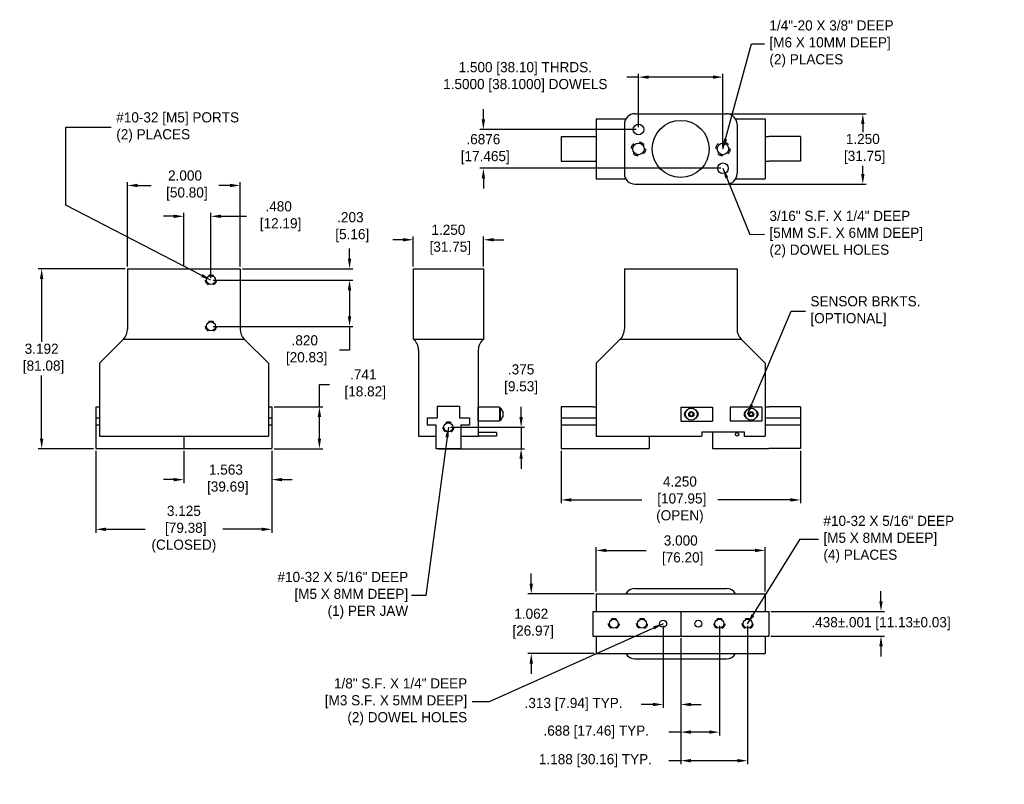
# Model space of a CAD drawing. Extents: x -2.1 to 15.4, y -2.4 to 11.2.
import ezdxf

# ---------------------------------------------------------------- set-up
doc = ezdxf.new("R2010")
doc.units = 0
doc.header["$MEASUREMENT"] = 0
doc.linetypes.add('DASHED', pattern=[0.75, 0.5, -0.25])
doc.layers.get('0').update_dxf_attribs({"linetype": 'CONTINUOUS'})
doc.layers.get('DEFPOINTS').update_dxf_attribs({"linetype": 'CONTINUOUS'})
doc.dimstyles.new('British [M]', dxfattribs={"dimscale": 0, "dimtxt": 0.18, "dimasz": 0.18, "dimexe": 0.06, "dimexo": 0.04, "dimgap": 0.06, "dimtad": 0, "dimtih": 1, "dimtoh": 1, "dimdec": 3, "dimzin": 4, "dimdsep": 46, "dimtxsty": 'Standard', "dimcen": 0.09, "dimadec": 0, "dimazin": 0, "dimtp": 0.001, "dimtm": 0.001, "dimtfac": 1, "dimtdec": 3, "dimtofl": 0, "dimtmove": 0, "dimatfit": 3, "dimfxl": 1, "dimtolj": 1, "dimtzin": 4, "dimarcsym": 0})
doc.dimstyles.get("Standard").update_dxf_attribs({"dimtxt": 0.18, "dimasz": 0.18, "dimexe": 0.18, "dimexo": 0.0625, "dimgap": 0.09, "dimtad": 0, "dimtih": 1, "dimtoh": 1, "dimdec": 4, "dimzin": 0, "dimdsep": 46, "dimtxsty": 'Standard', "dimcen": 0.09, "dimadec": 0, "dimazin": 0, "dimtfac": 1, "dimtdec": 4, "dimtofl": 0, "dimtmove": 0, "dimatfit": 3, "dimfxl": 1, "dimtolj": 1, "dimtzin": 0, "dimarcsym": 0})

# ---------------------------------------------------------------- blocks, each defined once
blk = doc.blocks.new('*D27')
at = {"color": 0, "lineweight": -2}
for p, q in [((8.896, 10.171), (8.686, 10.171)), ((8.896, 9.281), (8.896, 10.231)), ((10.216, 10.171), (9.076, 10.171)), ((10.396, 8.937), (10.396, 10.231))]:
    blk.add_line(p, q, dxfattribs=at)
at = {"color": 0}
for points in [[(9.076, 10.201), (9.076, 10.141), (8.896, 10.171)], [(10.216, 10.201), (10.216, 10.141), (10.396, 10.171)]]:
    blk.add_solid(points, dxfattribs=at)
at = {"layer": 'DEFPOINTS', "color": 0}
for p in [(10.396, 10.171), (8.896, 9.241), (10.396, 8.897)]:
    blk.add_point(p, dxfattribs=at)
at = {"color": 0, "insert": (6.886, 10.171), "char_height": 0.18, "attachment_point": 5}
blk.add_mtext('\\A1;1.500 [38.10] THRDS.\\P1.5000 [38.1000] DOWELS', dxfattribs=at)
blk = doc.blocks.new('*D28')
at = {"color": 0, "lineweight": -2}
for p, q in [((6.142, 9.421), (6.142, 9.601)), ((8.856, 9.241), (6.082, 9.241)), ((10.356, 8.554), (6.082, 8.554)), ((6.142, 8.374), (6.142, 8.194))]:
    blk.add_line(p, q, dxfattribs=at)
at = {"color": 0}
for points in [[(6.112, 9.421), (6.172, 9.421), (6.142, 9.241)], [(6.112, 8.374), (6.172, 8.374), (6.142, 8.554)]]:
    blk.add_solid(points, dxfattribs=at)
at = {"layer": 'DEFPOINTS', "color": 0}
for p in [(8.896, 9.241), (6.142, 8.554), (10.396, 8.554)]:
    blk.add_point(p, dxfattribs=at)
at = {"color": 0, "insert": (6.142, 8.893), "char_height": 0.18, "attachment_point": 5}
blk.add_mtext('\\A1;.6876\\P [17.465]', dxfattribs=at)
blk = doc.blocks.new('*D29')
at = {"color": 0, "lineweight": -2}
for p, q in [((10.498, 9.522), (12.938, 9.522)), ((12.878, 9.342), (12.878, 9.197)), ((12.878, 8.452), (12.878, 8.597)), ((10.498, 8.272), (12.938, 8.272))]:
    blk.add_line(p, q, dxfattribs=at)
at = {"color": 0}
for points in [[(12.848, 9.342), (12.908, 9.342), (12.878, 9.522)], [(12.848, 8.452), (12.908, 8.452), (12.878, 8.272)]]:
    blk.add_solid(points, dxfattribs=at)
at = {"layer": 'DEFPOINTS', "color": 0}
for p in [(10.458, 9.522), (10.458, 8.272), (12.878, 8.272)]:
    blk.add_point(p, dxfattribs=at)
at = {"color": 0, "insert": (12.878, 8.897), "char_height": 0.18, "attachment_point": 5}
blk.add_mtext('\\A1;1.250\\P [31.75]', dxfattribs=at)
blk = doc.blocks.new('*D30')
at = {"color": 0, "lineweight": -2}
for p, q in [((-0.175, 6.812), (-0.175, 8.309)), ((0.005, 8.249), (0.245, 8.249)), ((1.645, 8.249), (1.445, 8.249)), ((1.825, 6.812), (1.825, 8.309))]:
    blk.add_line(p, q, dxfattribs=at)
at = {"color": 0}
for points in [[(0.005, 8.279), (0.005, 8.219), (-0.175, 8.249)], [(1.645, 8.279), (1.645, 8.219), (1.825, 8.249)]]:
    blk.add_solid(points, dxfattribs=at)
at = {"layer": 'DEFPOINTS', "color": 0}
for p in [(-0.175, 8.249), (-0.175, 6.772), (1.825, 6.772)]:
    blk.add_point(p, dxfattribs=at)
at = {"color": 0, "insert": (0.845, 8.249), "char_height": 0.18, "attachment_point": 5}
blk.add_mtext('\\A1;2.000\\P [50.80]', dxfattribs=at)
blk = doc.blocks.new('*D31')
at = {"color": 0, "lineweight": -2}
for p, q in [((-0.215, 6.772), (-1.76, 6.772)), ((-1.7, 6.592), (-1.7, 5.476)), ((-1.7, 3.76), (-1.7, 4.876)), ((-0.778, 3.58), (-1.76, 3.58))]:
    blk.add_line(p, q, dxfattribs=at)
at = {"color": 0}
for points in [[(-1.73, 6.592), (-1.67, 6.592), (-1.7, 6.772)], [(-1.73, 3.76), (-1.67, 3.76), (-1.7, 3.58)]]:
    blk.add_solid(points, dxfattribs=at)
at = {"layer": 'DEFPOINTS', "color": 0}
for p in [(-0.175, 6.772), (-1.7, 3.58), (-0.738, 3.58)]:
    blk.add_point(p, dxfattribs=at)
at = {"color": 0, "insert": (-1.7, 5.176), "char_height": 0.18, "attachment_point": 5}
blk.add_mtext('\\A1;3.192\\P [81.08]', dxfattribs=at)
blk = doc.blocks.new('*D32')
at = {"color": 0, "lineweight": -2}
for p, q in [((8.146, 1.046), (8.146, 1.835)), ((8.326, 1.775), (9.031, 1.775)), ((10.966, 1.775), (10.261, 1.775)), ((11.146, 1.046), (11.146, 1.835))]:
    blk.add_line(p, q, dxfattribs=at)
at = {"color": 0}
for points in [[(8.326, 1.805), (8.326, 1.745), (8.146, 1.775)], [(10.966, 1.805), (10.966, 1.745), (11.146, 1.775)]]:
    blk.add_solid(points, dxfattribs=at)
at = {"layer": 'DEFPOINTS', "color": 0}
for p in [(11.146, 1.775), (8.146, 1.006), (11.146, 1.006)]:
    blk.add_point(p, dxfattribs=at)
at = {"color": 0, "insert": (9.646, 1.775), "char_height": 0.18, "attachment_point": 5}
blk.add_mtext('\\A1;3.000\\P [76.20]', dxfattribs=at)
blk = doc.blocks.new('*D33')
at = {"color": 0, "linetype": 'ByBlock'}
for p, q in [((-0.738, 3.54), (-0.738, 2.09)), ((2.387, 3.54), (2.387, 2.09)), ((-0.558, 2.15), (0.135, 2.15)), ((2.207, 2.15), (1.515, 2.15))]:
    blk.add_line(p, q, dxfattribs=at)
for points in [[(-0.558, 2.18), (-0.558, 2.12), (-0.738, 2.15)], [(2.207, 2.18), (2.207, 2.12), (2.387, 2.15)]]:
    blk.add_solid(points, dxfattribs=at)
at = {"layer": 'DEFPOINTS', "color": 0, "linetype": 'ByBlock'}
for p in [(-0.738, 3.58), (2.387, 3.58), (2.387, 2.15)]:
    blk.add_point(p, dxfattribs=at)
at = {"color": 0, "linetype": 'ByBlock', "insert": (0.825, 2.15), "char_height": 0.18, "attachment_point": 5}
blk.add_mtext('\\A1;3.125\\P [79.38]\\P(CLOSED)', dxfattribs=at)
blk = doc.blocks.new('*D34')
at = {"color": 0, "lineweight": -2}
for p, q in [((7.521, 3.54), (7.521, 2.611)), ((11.771, 3.54), (11.771, 2.611)), ((7.701, 2.671), (8.956, 2.671)), ((11.591, 2.671), (10.306, 2.671))]:
    blk.add_line(p, q, dxfattribs=at)
at = {"color": 0}
for points in [[(7.701, 2.701), (7.701, 2.641), (7.521, 2.671)], [(11.591, 2.701), (11.591, 2.641), (11.771, 2.671)]]:
    blk.add_solid(points, dxfattribs=at)
at = {"layer": 'DEFPOINTS', "color": 0}
for p in [(7.521, 3.58), (11.771, 3.58), (11.771, 2.671)]:
    blk.add_point(p, dxfattribs=at)
at = {"color": 0, "insert": (9.631, 2.671), "char_height": 0.18, "attachment_point": 5}
blk.add_mtext('\\A1;4.250\\P [107.95]\\P(OPEN)', dxfattribs=at)
blk = doc.blocks.new('*D35')
at = {"color": 0, "lineweight": -2}
for p, q in [((4.896, 6.812), (4.896, 7.346)), ((6.146, 6.812), (6.146, 7.346)), ((4.716, 7.286), (4.536, 7.286)), ((6.326, 7.286), (6.506, 7.286))]:
    blk.add_line(p, q, dxfattribs=at)
at = {"color": 0}
for points in [[(4.716, 7.316), (4.716, 7.256), (4.896, 7.286)], [(6.326, 7.316), (6.326, 7.256), (6.146, 7.286)]]:
    blk.add_solid(points, dxfattribs=at)
at = {"layer": 'DEFPOINTS', "color": 0}
for p in [(6.146, 7.286), (4.896, 6.772), (6.146, 6.772)]:
    blk.add_point(p, dxfattribs=at)
at = {"color": 0, "insert": (5.521, 7.286), "char_height": 0.18, "attachment_point": 5}
blk.add_mtext('\\A1;1.250\\P [31.75]', dxfattribs=at)
blk = doc.blocks.new('*D36')
at = {"color": 0, "lineweight": -2}
for p, q in [((1.345, 6.569), (3.826, 6.569)), ((3.766, 6.389), (3.766, 5.929)), ((1.345, 5.749), (3.826, 5.749)), ((3.766, 5.749), (3.766, 5.325)), ((3.766, 5.325), (3.586, 5.325))]:
    blk.add_line(p, q, dxfattribs=at)
at = {"color": 0}
for points in [[(3.736, 6.389), (3.796, 6.389), (3.766, 6.569)], [(3.736, 5.929), (3.796, 5.929), (3.766, 5.749)]]:
    blk.add_solid(points, dxfattribs=at)
at = {"layer": 'DEFPOINTS', "color": 0}
for p in [(1.305, 6.569), (1.305, 5.749), (3.766, 5.749)]:
    blk.add_point(p, dxfattribs=at)
at = {"color": 0, "insert": (2.971, 5.325), "char_height": 0.18, "attachment_point": 5}
blk.add_mtext('\\A1;.820\\P [20.83]', dxfattribs=at)
blk = doc.blocks.new('*D37')
at = {"color": 0}
for p, q in [((3.766, 6.952), (3.766, 7.132)), ((1.865, 6.772), (3.826, 6.772)), ((1.345, 6.569), (3.826, 6.569)), ((3.766, 6.389), (3.766, 6.209))]:
    blk.add_line(p, q, dxfattribs=at)
for points in [[(3.736, 6.952), (3.796, 6.952), (3.766, 6.772)], [(3.736, 6.389), (3.796, 6.389), (3.766, 6.569)]]:
    blk.add_solid(points, dxfattribs=at)
at = {"layer": 'DEFPOINTS', "color": 0}
for p in [(1.825, 6.772), (3.766, 6.772), (1.305, 6.569)]:
    blk.add_point(p, dxfattribs=at)
at = {"color": 0, "insert": (3.781, 7.509), "char_height": 0.18, "attachment_point": 5}
blk.add_mtext('\\A1;.203\\P [5.16]', dxfattribs=at)
blk = doc.blocks.new('*D38')
at = {"color": 0, "linetype": 'ByBlock'}
for p, q in [((3.231, 4.321), (3.231, 4.72)), ((3.231, 4.72), (3.411, 4.72)), ((2.427, 4.321), (3.291, 4.321)), ((3.231, 3.76), (3.231, 4.141)), ((2.427, 3.58), (3.291, 3.58))]:
    blk.add_line(p, q, dxfattribs=at)
for points in [[(3.201, 4.141), (3.261, 4.141), (3.231, 4.321)], [(3.201, 3.76), (3.261, 3.76), (3.231, 3.58)]]:
    blk.add_solid(points, dxfattribs=at)
at = {"layer": 'DEFPOINTS', "color": 0, "linetype": 'ByBlock'}
for p in [(2.387, 4.321), (2.387, 3.58), (3.231, 3.58)]:
    blk.add_point(p, dxfattribs=at)
at = {"color": 0, "linetype": 'ByBlock', "insert": (4.011, 4.72), "char_height": 0.18, "attachment_point": 5}
blk.add_mtext('\\A1;.741\\P [18.82]', dxfattribs=at)
blk = doc.blocks.new('*D39')
at = {"color": 0, "lineweight": -2}
for p, q in [((6.992, 1.186), (6.992, 1.366)), ((8.106, 1.006), (6.932, 1.006)), ((8.106, -0.056), (6.932, -0.056)), ((6.992, -0.236), (6.992, -0.416))]:
    blk.add_line(p, q, dxfattribs=at)
at = {"color": 0}
for points in [[(6.962, 1.186), (7.022, 1.186), (6.992, 1.006)], [(6.962, -0.236), (7.022, -0.236), (6.992, -0.056)]]:
    blk.add_solid(points, dxfattribs=at)
at = {"layer": 'DEFPOINTS', "color": 0}
for p in [(8.146, 1.006), (6.992, -0.056), (8.146, -0.056)]:
    blk.add_point(p, dxfattribs=at)
at = {"color": 0, "insert": (6.992, 0.475), "char_height": 0.18, "attachment_point": 5}
blk.add_mtext('\\A1;1.062\\P [26.97]', dxfattribs=at)
blk = doc.blocks.new('*D40')
at = {"color": 0, "lineweight": -2}
for p, q in [((13.201, 0.874), (13.201, 1.054)), ((11.248, 0.694), (13.261, 0.694)), ((11.248, 0.256), (13.261, 0.256)), ((13.201, 0.076), (13.201, -0.104))]:
    blk.add_line(p, q, dxfattribs=at)
at = {"color": 0}
for points in [[(13.171, 0.874), (13.231, 0.874), (13.201, 0.694)], [(13.171, 0.076), (13.231, 0.076), (13.201, 0.256)]]:
    blk.add_solid(points, dxfattribs=at)
at = {"layer": 'DEFPOINTS', "color": 0}
for p in [(11.208, 0.694), (11.208, 0.256), (13.201, 0.256)]:
    blk.add_point(p, dxfattribs=at)
at = {"color": 0, "insert": (13.201, 0.475), "char_height": 0.18, "attachment_point": 5}
blk.add_mtext('\\A1;.438±.001 [11.13±0.03]', dxfattribs=at)
blk = doc.blocks.new('*D41')
at = {"color": 0, "lineweight": -2}
for p, q in [((9.333, 0.435), (9.333, -1.018)), ((9.646, 0.216), (9.646, -1.018)), ((9.153, -0.958), (8.943, -0.958)), ((9.826, -0.958), (10.006, -0.958))]:
    blk.add_line(p, q, dxfattribs=at)
at = {"color": 0}
for points in [[(9.153, -0.928), (9.153, -0.988), (9.333, -0.958)], [(9.826, -0.928), (9.826, -0.988), (9.646, -0.958)]]:
    blk.add_solid(points, dxfattribs=at)
at = {"layer": 'DEFPOINTS', "color": 0}
for p in [(9.333, 0.475), (9.646, 0.256), (9.646, -0.958)]:
    blk.add_point(p, dxfattribs=at)
at = {"color": 0, "insert": (7.743, -0.958), "char_height": 0.18, "attachment_point": 5}
blk.add_mtext('\\A1;.313 [7.94] TYP.', dxfattribs=at)
blk = doc.blocks.new('*D42')
at = {"color": 0, "lineweight": -2}
for p, q in [((10.333, 0.435), (10.333, -1.508)), ((9.646, 0.216), (9.646, -1.508)), ((9.646, -1.448), (9.436, -1.448)), ((10.153, -1.448), (9.826, -1.448))]:
    blk.add_line(p, q, dxfattribs=at)
at = {"color": 0}
for points in [[(9.826, -1.418), (9.826, -1.478), (9.646, -1.448)], [(10.153, -1.418), (10.153, -1.478), (10.333, -1.448)]]:
    blk.add_solid(points, dxfattribs=at)
at = {"layer": 'DEFPOINTS', "color": 0}
for p in [(10.333, 0.475), (9.646, 0.256), (10.333, -1.448)]:
    blk.add_point(p, dxfattribs=at)
at = {"color": 0, "insert": (8.146, -1.448), "char_height": 0.18, "attachment_point": 5}
blk.add_mtext('\\A1;.688 [17.46] TYP.', dxfattribs=at)
blk = doc.blocks.new('*D43')
at = {"color": 0, "lineweight": -2}
for p, q in [((10.833, 0.435), (10.833, -2.015)), ((9.646, 0.216), (9.646, -2.015)), ((9.646, -1.955), (9.436, -1.955)), ((10.653, -1.955), (9.826, -1.955))]:
    blk.add_line(p, q, dxfattribs=at)
at = {"color": 0}
for points in [[(9.826, -1.925), (9.826, -1.985), (9.646, -1.955)], [(10.653, -1.925), (10.653, -1.985), (10.833, -1.955)]]:
    blk.add_solid(points, dxfattribs=at)
at = {"layer": 'DEFPOINTS', "color": 0}
for p in [(10.833, 0.475), (9.646, 0.256), (10.833, -1.955)]:
    blk.add_point(p, dxfattribs=at)
at = {"color": 0, "insert": (8.131, -1.955), "char_height": 0.18, "attachment_point": 5}
blk.add_mtext('\\A1;1.188 [30.16] TYP.', dxfattribs=at)
blk = doc.blocks.new('*D44')
at = {"color": 0, "lineweight": -2}
for p, q in [((0.825, 3.54), (0.825, 2.971)), ((2.387, 3.54), (2.387, 2.971)), ((0.645, 3.031), (0.465, 3.031)), ((2.567, 3.031), (2.747, 3.031))]:
    blk.add_line(p, q, dxfattribs=at)
at = {"color": 0}
for points in [[(0.645, 3.061), (0.645, 3.001), (0.825, 3.031)], [(2.567, 3.061), (2.567, 3.001), (2.387, 3.031)]]:
    blk.add_solid(points, dxfattribs=at)
at = {"layer": 'DEFPOINTS', "color": 0}
for p in [(0.825, 3.58), (2.387, 3.58), (2.387, 3.031)]:
    blk.add_point(p, dxfattribs=at)
at = {"color": 0, "insert": (1.571, 3.031), "char_height": 0.18, "attachment_point": 5}
blk.add_mtext('\\A1;1.563\\P [39.69]', dxfattribs=at)
blk = doc.blocks.new('*D45')
at = {"color": 0, "linetype": 'ByBlock'}
for p, q in [((6.812, 4.14), (6.812, 4.32)), ((5.561, 3.96), (6.872, 3.96)), ((6.812, 3.96), (6.812, 3.58)), ((5.337, 3.58), (6.872, 3.58)), ((6.812, 3.4), (6.812, 3.22))]:
    blk.add_line(p, q, dxfattribs=at)
for points in [[(6.782, 4.14), (6.842, 4.14), (6.812, 3.96)], [(6.782, 3.4), (6.842, 3.4), (6.812, 3.58)]]:
    blk.add_solid(points, dxfattribs=at)
at = {"layer": 'DEFPOINTS', "color": 0, "linetype": 'ByBlock'}
for p in [(5.521, 3.96), (5.297, 3.58), (6.812, 3.58)]:
    blk.add_point(p, dxfattribs=at)
at = {"color": 0, "linetype": 'ByBlock', "insert": (6.812, 4.81), "char_height": 0.18, "attachment_point": 5}
blk.add_mtext('\\A1;.375\\P[9.53]', dxfattribs=at)
blk = doc.blocks.new('*D46')
at = {"color": 0, "lineweight": -2}
for p, q in [((0.645, 7.702), (0.465, 7.702)), ((0.825, 6.812), (0.825, 7.762)), ((1.305, 6.609), (1.305, 7.762)), ((1.485, 7.702), (1.938, 7.702))]:
    blk.add_line(p, q, dxfattribs=at)
at = {"color": 0}
for points in [[(0.645, 7.732), (0.645, 7.672), (0.825, 7.702)], [(1.485, 7.732), (1.485, 7.672), (1.305, 7.702)]]:
    blk.add_solid(points, dxfattribs=at)
at = {"layer": 'DEFPOINTS', "color": 0}
for p in [(0.825, 7.702), (0.825, 6.772), (1.305, 6.569)]:
    blk.add_point(p, dxfattribs=at)
at = {"color": 0, "insert": (2.508, 7.702), "char_height": 0.18, "attachment_point": 5}
blk.add_mtext('\\A1;.480\\P [12.19]', dxfattribs=at)

msp = doc.modelspace()

# ---------------------------------------------------------------- linework, layer by layer
for p, q in [((8.8331, 9.52235), (10.4581, 9.52235)), ((8.1456, 9.42835), (8.1456, 8.36635)), ((8.1456, 9.42835), (8.67058, 9.42835)), ((8.6456, 9.33485), (8.6456, 8.45985)), ((10.62063, 9.42835), (11.1456, 9.42835)), ((10.6456, 9.33485), (10.6456, 8.45985)), ((11.1456, 9.42835), (11.1456, 8.36635)), ((8.0831, 9.11635), (8.1456, 9.11635)), ((11.1456, 9.11635), (11.2081, 9.11635)), ((8.0831, 8.67835), (8.1456, 8.67835)), ((11.1456, 8.67835), (11.2081, 8.67835)), ((8.1456, 8.36635), (8.67058, 8.36635)), ((8.8331, 8.27235), (10.4581, 8.27235)), ((8.8331, 8.27235), (10.4581, 8.27235)), ((10.62063, 8.36635), (11.1456, 8.36635)), ((-0.17514, 6.77235), (1.82486, 6.77235)), ((-0.17514, 6.77235), (-0.17514, 5.69913)), ((1.82486, 6.77235), (1.82486, 5.69913)), ((4.8956, 6.77235), (6.1456, 6.77235)), ((4.8956, 6.77235), (4.8956, 5.52602)), ((6.1456, 6.77235), (6.1456, 5.52602)), ((8.6456, 6.77235), (10.6456, 6.77235)), ((8.6456, 6.77235), (8.6456, 5.69913)), ((10.6456, 6.77235), (10.6456, 5.69913)), ((-0.24837, 5.52235), (-0.67514, 5.09557)), ((-0.24837, 5.52235), (1.89808, 5.52235)), ((1.89808, 5.52235), (2.32486, 5.09557)), ((4.90009, 5.52235), (6.14112, 5.52235)), ((8.57238, 5.52235), (8.1456, 5.09557)), ((8.57238, 5.52235), (10.71883, 5.52235)), ((10.71883, 5.52235), (11.1456, 5.09557)), ((4.9896, 5.33066), (4.9896, 3.80035)), ((6.0516, 5.33066), (6.0516, 3.80035)), ((-0.67514, 5.09557), (-0.67514, 3.80035)), ((2.32486, 5.09557), (2.32486, 3.80035)), ((8.1456, 5.09557), (8.1456, 3.80035)), ((11.1456, 5.09557), (11.1456, 3.80035)), ((-0.73764, 4.32135), (-0.73764, 3.58035)), ((-0.73764, 4.32135), (-0.67514, 4.32135)), ((2.32486, 4.32135), (2.38736, 4.32135)), ((2.38736, 4.32135), (2.38736, 3.58035)), ((5.3206, 4.33535), (5.7206, 4.33535)), ((5.3206, 4.33535), (5.3206, 4.12535)), ((5.7206, 4.33535), (5.7206, 4.12535)), ((6.0516, 4.31935), (6.0516, 4.06435)), ((6.0516, 4.31685), (6.0516, 4.06685)), ((6.4266, 4.31685), (6.0516, 4.31685)), ((6.4266, 4.31685), (6.4266, 4.06685)), ((6.4266, 4.29835), (6.4266, 4.08535)), ((6.4416, 4.29835), (6.4266, 4.29835)), ((6.4416, 4.29835), (6.4416, 4.08535)), ((6.4856, 4.23806), (6.4856, 4.14565)), ((8.0831, 4.32135), (8.1456, 4.32135)), ((9.6461, 4.31685), (10.2086, 4.31685)), ((9.6461, 4.31685), (9.6461, 4.06685)), ((9.8336, 4.22794), (9.80235, 4.20989)), ((9.80235, 4.20989), (9.80235, 4.17381)), ((9.86485, 4.20989), (9.8336, 4.22794)), ((9.86485, 4.17381), (9.86485, 4.20989)), ((10.2086, 4.31685), (10.2086, 4.06685)), ((11.0831, 4.31685), (10.5206, 4.31685)), ((10.5206, 4.31685), (10.5206, 4.06685)), ((10.86435, 4.20989), (10.8956, 4.22794)), ((10.86435, 4.17381), (10.86435, 4.20989)), ((10.8956, 4.22794), (10.92685, 4.20989)), ((10.92685, 4.20989), (10.92685, 4.17381)), ((11.0831, 4.31685), (11.0831, 4.06685)), ((11.1456, 4.32135), (11.2081, 4.32135)), ((-0.73764, 4.12535), (-0.67514, 4.12535)), ((2.32486, 4.12535), (2.38736, 4.12535)), ((5.1456, 4.12535), (5.1456, 4.00035)), ((5.1456, 4.12535), (5.3206, 4.12535)), ((5.7206, 4.12535), (5.8956, 4.12535)), ((5.8956, 4.12535), (5.8956, 4.00035)), ((6.4266, 4.06685), (6.0516, 4.06685)), ((6.4416, 4.08535), (6.4266, 4.08535)), ((7.5206, 4.12535), (8.1456, 4.12535)), ((9.6461, 4.06685), (10.2086, 4.06685)), ((9.80235, 4.17381), (9.8336, 4.15577)), ((9.8336, 4.15577), (9.86485, 4.17381)), ((11.0831, 4.06685), (10.5206, 4.06685)), ((10.8956, 4.15577), (10.86435, 4.17381)), ((10.92685, 4.17381), (10.8956, 4.15577)), ((11.1456, 4.12535), (11.7706, 4.12535)), ((-0.73764, 4.00035), (-0.67514, 4.00035)), ((2.32486, 4.00035), (2.38736, 4.00035)), ((5.1456, 4.00035), (5.2966, 4.00035)), ((5.2966, 4.00035), (5.2966, 3.58035)), ((5.7446, 4.00035), (5.8956, 4.00035)), ((5.7446, 4.00035), (5.7446, 3.58035)), ((6.37313, 3.8646), (6.0516, 3.8646)), ((7.5206, 4.00035), (8.1456, 4.00035)), ((10.0206, 3.87635), (10.0206, 3.80035)), ((10.0206, 3.87635), (10.7706, 3.87635)), ((10.2081, 3.87635), (10.2081, 3.58035)), ((10.7706, 3.87635), (10.7706, 3.80035)), ((11.1456, 4.00035), (11.7706, 4.00035)), ((-0.67514, 3.80035), (2.32486, 3.80035)), ((0.82486, 3.80035), (0.82486, 3.58035)), ((4.9896, 3.80035), (5.2966, 3.80035)), ((5.7446, 3.80035), (6.0516, 3.80035)), ((6.37313, 3.8021), (6.0516, 3.8021)), ((8.1456, 3.80035), (10.0206, 3.80035)), ((9.0831, 3.80035), (9.0831, 3.58035)), ((10.7706, 3.80035), (11.1456, 3.80035)), ((-0.73764, 3.58035), (2.38736, 3.58035)), ((5.2966, 3.58035), (5.7446, 3.58035)), ((8.0831, 3.58035), (9.0831, 3.58035)), ((10.2081, 3.58035), (11.2081, 3.58035)), ((8.8331, 1.09982), (10.4581, 1.09982)), ((8.1456, 1.00582), (8.1456, 0.69382)), ((8.1456, 1.00582), (11.1456, 1.00582)), ((11.1456, 1.00582), (11.1456, 0.69382)), ((8.0831, 0.69382), (8.0831, 0.25582)), ((8.0831, 0.69382), (11.2081, 0.69382)), ((9.6456, 0.69382), (9.6456, 0.25582)), ((11.2081, 0.69382), (11.2081, 0.25582)), ((8.0831, 0.25582), (11.2081, 0.25582)), ((8.1456, 0.25582), (8.1456, -0.05618)), ((11.1456, 0.25582), (11.1456, -0.05618)), ((8.1456, -0.05618), (11.1456, -0.05618)), ((8.8331, -0.15018), (10.4581, -0.15018)), ((8.8331, -0.15018), (10.4581, -0.15018))]:
    msp.add_line(p, q)
at = {"ltscale": 0.125}
for p, q in [((7.5206, 9.11635), (7.5206, 8.67835)), ((7.5206, 9.11635), (8.0831, 9.11635)), ((11.7706, 9.11635), (11.2081, 9.11635)), ((11.7706, 9.11635), (11.7706, 8.67835)), ((7.5206, 8.67835), (8.0831, 8.67835)), ((11.7706, 8.67835), (11.2081, 8.67835))]:
    msp.add_line(p, q, dxfattribs=at)
at = {"color": 7, "linetype": 'Continuous'}
for p, q in [((6.0516, 4.06685), (6.0516, 4.31685)), ((6.37313, 3.8646), (6.37313, 3.8021))]:
    msp.add_line(p, q, dxfattribs=at)
at = {"ltscale": 0.25}
for p, q in [((7.5206, 4.32135), (7.5206, 3.58035)), ((8.0831, 4.32135), (7.5206, 4.32135)), ((11.7706, 4.32135), (11.2081, 4.32135)), ((11.7706, 4.32135), (11.7706, 3.58035)), ((7.5206, 3.58035), (8.0831, 3.58035)), ((11.7706, 3.58035), (11.2081, 3.58035))]:
    msp.add_line(p, q, dxfattribs=at)
for centre, radius in [((8.8956, 9.24115), 0.095), ((9.6456, 8.89735), 0.506), ((8.8956, 8.89735), 0.102), ((10.3956, 8.89735), 0.102), ((10.3956, 8.55355), 0.095), ((1.30486, 6.56935), 0.0795), ((1.30486, 5.74935), 0.0795), ((9.8336, 4.19185), 0.1065), ((9.8336, 4.19185), 0.04621), ((10.8956, 4.19185), 0.1065), ((10.8956, 4.19185), 0.04621), ((5.5206, 3.96035), 0.0795), ((10.6461, 3.83335), 0.031), ((8.4581, 0.47482), 0.0795), ((8.9581, 0.47482), 0.0795), ((9.3331, 0.47482), 0.06275), ((9.9581, 0.47482), 0.06275), ((10.3331, 0.47482), 0.0795), ((10.8331, 0.47482), 0.0795)]:
    msp.add_circle(centre, radius)
at = {"linetype": 'DASHED', "ltscale": 0.0935}
for centre, radius in [((8.8956, 8.89735), 0.125), ((10.3956, 8.89735), 0.125), ((1.30486, 6.56935), 0.095), ((1.30486, 5.74935), 0.095), ((5.5206, 3.96035), 0.095), ((8.4581, 0.47482), 0.095), ((8.9581, 0.47482), 0.095), ((10.3331, 0.47482), 0.095), ((10.8331, 0.47482), 0.095)]:
    msp.add_circle(centre, radius, dxfattribs=at)
for centre, radius, start, end in [((8.8331, 9.33485), 0.1875, 90, 180), ((10.4581, 9.33485), 0.1875, 0, 90), ((8.8331, 8.45985), 0.1875, 180, 270), ((10.4581, 8.45985), 0.1875, 270, 0), ((-0.42514, 5.69913), 0.25, 315, 0), ((2.07486, 5.69913), 0.25, 180, 225), ((8.3956, 5.69913), 0.25, 315, 0), ((10.8956, 5.69913), 0.25, 180, 225), ((4.7396, 5.33066), 0.25, 0, 51.391172), ((6.3016, 5.33066), 0.25, 128.608828, 180), ((6.35898, 4.19185), 0.13479, 20.046672, 52.193849), ((9.7711, 4.19185), 0.0625, 116.859743, 243.140257), ((9.8961, 4.19185), 0.0625, 296.859743, 63.140257), ((10.8331, 4.19185), 0.0625, 116.859743, 243.140257), ((10.9581, 4.19185), 0.0625, 296.859743, 63.140257), ((6.35898, 4.19185), 0.13479, 307.806151, 339.953328), ((8.8331, 0.91232), 0.1875, 90, 150.088173), ((10.4581, 0.91232), 0.1875, 29.911827, 90), ((8.8331, 0.03732), 0.1875, 209.911827, 270), ((10.4581, 0.03732), 0.1875, 270, 330.088173)]:
    msp.add_arc(centre, radius, start, end)

# ---------------------------------------------------------------- texts
at = {"char_height": 0.18}
for s, insert, attachment_point in [('1/4"-20 X 3/8" DEEP\\P[M6 X 10MM DEEP]\\P(2) PLACES', (11.22016, 10.7613), 4), ('#10-32 [M5] PORTS\\P(2) PLACES', (-0.37527, 9.2806), 4), ('3/16" S.F. X 1/4" DEEP\\P[5MM S.F. X 6MM DEEP]\\P(2) DOWEL HOLES', (11.22016, 7.38277), 4), ('\\A1;SENSOR BRKTS.\\P[OPTIONAL]', (11.94844, 6.01804), 4), ('#10-32 X 5/16" DEEP\\P[M5 X 8MM DEEP]\\P(4) PLACES', (12.17881, 1.97253), 4), ('\\A1;#10-32 X 5/16" DEEP\\P[M5 X 8MM DEEP]\\P(1) PER JAW', (4.80682, 0.97748), 6), ('1/8" S.F. X 1/4" DEEP\\P[M3 S.F. X 5MM DEEP]\\P(2) DOWEL HOLES ', (5.85432, -0.91035), 6)]:
    msp.add_mtext(s, dxfattribs=dict(at, insert=insert, attachment_point=attachment_point))

# ---------------------------------------------------------------- dimensions: what is measured, and where the dimension line sits
for base, p1, p2, text, override, picture, middle in [((10.3956, 10.1707), (8.8956, 9.24115), (10.3956, 8.89735), '<> THRDS.\\P1.5000 [38.1000] DOWELS', {"dimscale": 1, "dimpost": ''}, '*D27', (6.8856, 10.1707)), ((2.38736, 2.15002), (-0.73764, 3.58035), (2.38736, 3.58035), '<>\\P(CLOSED)', {"dimscale": 1, "dimpost": '\\P'}, '*D33', (0.82486, 2.15002)), ((11.7706, 2.67103), (7.5206, 3.58035), (11.7706, 3.58035), '<>\\P(OPEN)', {"dimscale": 1, "dimpost": '\\P'}, '*D34', (9.63058, 2.67103)), ((9.645604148, -0.9582345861), (9.333104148, 0.4748177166), (9.645604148, 0.2558177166), '<> TYP.', {"dimscale": 1, "dimpost": ''}, '*D41', (7.743104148, -0.9582345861)), ((10.833104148, -1.954884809), (9.645604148, 0.2558177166), (10.833104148, 0.4748177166), '<> TYP.', {"dimscale": 1, "dimpost": ''}, '*D43', (8.130604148, -1.954884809)), ((10.333104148, -1.4481135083), (9.645604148, 0.2558177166), (10.333104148, 0.4748177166), '<> TYP.', {"dimscale": 1, "dimpost": ''}, '*D42', (8.145604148, -1.4481135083))]:
    dim = msp.add_linear_dim(base=base, p1=p1, p2=p2, text=text, dimstyle='British [M]', override=override)
    dim.commit()
    dim.dimension.update_dxf_attribs({"geometry": picture, "text_midpoint": middle, "dimtype": 160})
for base, p1, p2, override, picture, middle in [((6.14237, 8.55355), (8.8956, 9.24115), (10.3956, 8.55355), {"dimscale": 1, "dimdec": 4, "dimpost": '\\P', "dimtdec": 4}, '*D28', (6.14237, 8.89343)), ((3.76578, 6.77235), (1.30486, 6.56935), (1.82486, 6.77235), {"dimscale": 1, "dimpost": '\\P', "dimtmove": 2}, '*D37', (3.78071, 7.50907)), ((3.76578, 5.74935), (1.30486, 6.56935), (1.30486, 5.74935), {"dimscale": 1, "dimpost": '\\P'}, '*D36', (2.97078, 5.32503)), ((3.23073, 3.58035), (2.38736, 4.32135), (2.38736, 3.58035), {"dimscale": 1, "dimpost": '\\P'}, '*D38', (4.01073, 4.71959)), ((13.20139, 0.25582), (11.2081, 0.69382), (11.2081, 0.25582), {"dimscale": 1, "dimpost": '', "dimtol": 1}, '*D40', (13.20139, 0.47482))]:
    dim = msp.add_linear_dim(base=base, p1=p1, p2=p2, angle=90, dimstyle='British [M]', override=override)
    dim.commit()
    dim.dimension.update_dxf_attribs({"geometry": picture, "text_midpoint": middle, "dimtype": 160})
for base, p1, p2, picture, middle in [((12.87847, 8.27235), (10.4581, 9.52235), (10.4581, 8.27235), '*D29', (12.87847, 8.89735)), ((-1.70013, 3.58035), (-0.17514, 6.77235), (-0.73764, 3.58035), '*D31', (-1.70013, 5.17635)), ((6.99208, -0.05618), (8.1456, 1.00582), (8.1456, -0.05618), '*D39', (6.99208, 0.47482))]:
    dim = msp.add_linear_dim(base=base, p1=p1, p2=p2, angle=90, dimstyle='British [M]', override={"dimscale": 1, "dimpost": '\\P'})
    dim.commit()
    dim.dimension.update_dxf_attribs({"geometry": picture, "text_midpoint": middle})
for base, p1, p2, picture, middle in [((-0.17514, 8.24928), (1.82486, 6.77235), (-0.17514, 6.77235), '*D30', (0.84485, 8.24928)), ((0.82486, 7.70166), (1.30486, 6.56935), (0.82486, 6.77235), '*D46', (2.50838, 7.70166)), ((2.3873555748, 3.0312573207), (0.8248555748, 3.5803509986), (2.3873555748, 3.5803509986), '*D44', (1.5711254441, 3.0312573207))]:
    dim = msp.add_linear_dim(base=base, p1=p1, p2=p2, dimstyle='British [M]', override={"dimscale": 1, "dimpost": '\\P'})
    dim.commit()
    dim.dimension.update_dxf_attribs({"geometry": picture, "text_midpoint": middle, "dimtype": 160})
for base, p1, p2, picture, middle in [((6.1456, 7.28553), (4.8956, 6.77235), (6.1456, 6.77235), '*D35', (5.5206, 7.28553)), ((11.1456, 1.77533), (8.1456, 1.00582), (11.1456, 1.00582), '*D32', (9.6456, 1.77533))]:
    dim = msp.add_linear_dim(base=base, p1=p1, p2=p2, dimstyle='British [M]', override={"dimscale": 1, "dimpost": '\\P'})
    dim.commit()
    dim.dimension.update_dxf_attribs({"geometry": picture, "text_midpoint": middle})
dim = msp.add_linear_dim(base=(6.81172, 3.58035), p1=(5.5206, 3.96035), p2=(5.2966, 3.58035), angle=90, text='.375\\P[9.53]', dimstyle='British [M]', override={"dimscale": 1, "dimpost": '\\P', "dimtmove": 2})
dim.commit()
dim.dimension.update_dxf_attribs({"geometry": '*D45', "text_midpoint": (6.81238, 4.81027), "dimtype": 160})

# ---------------------------------------------------------------- leaders
at = {"annotation_type": 0, "has_hookline": 1}
for points, dimstyle, override, hookline_direction, text_width in [([(10.3956, 8.89735), (10.90414, 10.7613), (11.13016, 10.7613)], 'Standard', {"dimexo": 0.125, "dimdec": 3, "dimzin": 4, "dimtp": 0.001, "dimtm": 0.001, "dimtdec": 3, "dimtzin": 4}, 0, 4.17), ([(1.30486, 6.56935), (-1.2689, 7.90029), (-1.2689, 9.2806), (-0.46527, 9.2806)], 'Standard', {"dimexo": 0.125, "dimdec": 3, "dimzin": 4, "dimtp": 0.001, "dimtm": 0.001, "dimtdec": 3, "dimtzin": 4}, 0, 2.64), ([(10.3956, 8.55355), (10.86964, 7.3819), (11.13016, 7.38277)], 'Standard', {"dimexo": 0.125, "dimdec": 3, "dimzin": 4, "dimtp": 0.001, "dimtm": 0.001, "dimtdec": 3, "dimtzin": 4}, 0, 3.72), ([(10.8331, 4.19185), (11.60731, 6.01804), (11.85844, 6.01804)], 'Standard', {"dimexo": 0.125, "dimdec": 3, "dimzin": 4, "dimtp": 0.001, "dimtm": 0.001, "dimtdec": 3, "dimtzin": 4}, 0, 2.16), ([(5.5206, 3.96035), (5.1202, 0.97571), (4.86682, 0.97748)], 'British [M]', {"dimscale": 1}, 1, 3.15), ([(10.8331, 0.47482), (11.76315, 1.9733), (12.08881, 1.97253)], 'Standard', {"dimexo": 0.125, "dimdec": 3, "dimzin": 4, "dimtp": 0.001, "dimtm": 0.001, "dimtdec": 3, "dimtzin": 4}, 0, 3.15), ([(9.3331, 0.47482), (6.24278, -0.91035), (5.94432, -0.91035)], 'Standard', {"dimexo": 0.125, "dimdec": 3, "dimzin": 4, "dimtp": 0.001, "dimtm": 0.001, "dimtdec": 3, "dimtzin": 4}, 1, 5.52)]:
    msp.add_leader(points, dimstyle=dimstyle, override=override, dxfattribs=dict(at, hookline_direction=hookline_direction, text_width=text_width))

doc.saveas('drawing.dxf')
